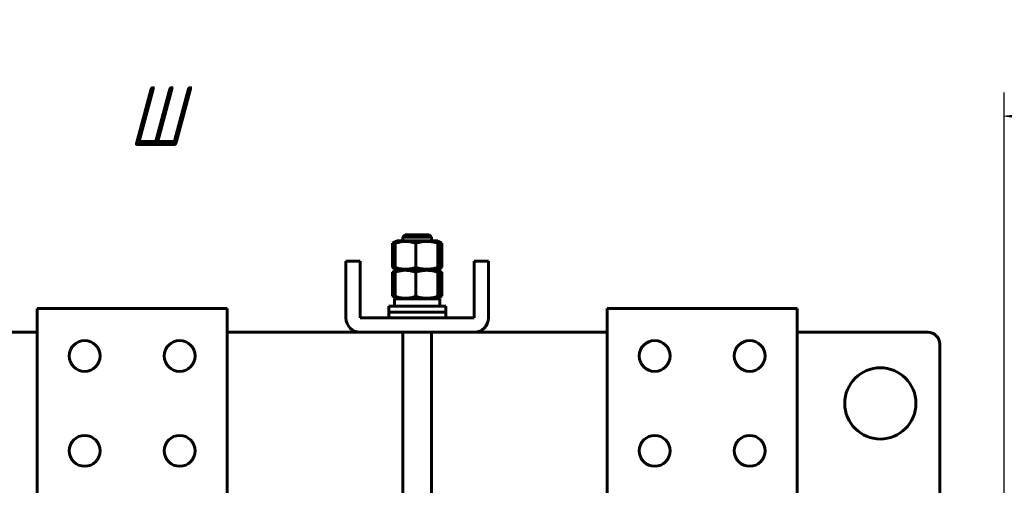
# Model space of a CAD drawing. Header units: millimetres. Extents: x 0 to 420, y 0 to 594.
# Tile 11 of 17: x 212 to 295, y 280 to 319. Entities that reach past the tile are written whole.
import ezdxf

# ---------------------------------------------------------------- set-up
doc = ezdxf.new("R2010")
doc.units = ezdxf.units.MM
doc.linetypes.add('K5LT_BASIC', pattern=[0])
doc.linetypes.add('K5LT_THIN', pattern=[0])
doc.layers.add('Системный слой', color=7, linetype='Continuous')
doc.styles.add('KDIMTEXTSTYLE', font='GOST_AU.SHX', dxfattribs={"width": 0.96, "oblique": 15, "height": 5})
doc.dimstyles.new('KDIMSTYLE (0.20)', dxfattribs={"dimtxt": 5, "dimasz": 1, "dimexe": 2, "dimexo": 0, "dimgap": 1, "dimtad": 1, "dimlfac": 5, "dimtxsty": 'KDIMTEXTSTYLE', "dimsah": 1, "dimcen": 0, "dimdle": 1, "dimadec": 0, "dimazin": 0, "dimtfac": 0.667, "dimtmove": 0, "dimatfit": 3, "dimfxl": 1, "dimtvp": 1, "dimtolj": 1, "dimtzin": 0, "dimarcsym": 0})

# ---------------------------------------------------------------- blocks, each defined once
blk = doc.blocks.new('U0')
at = {"layer": 'Системный слой', "color": 150, "linetype": 'K5LT_BASIC', "lineweight": 60, "true_color": 0x0080ff}
for p, q in [((289.766, 276.028), (289.766, 291.415)), ((289.766, 273.415), (289.766, 274.828))]:
    blk.add_line(p, q, dxfattribs=at)
blk = doc.blocks.new('U1')
at = {"layer": 'Системный слой', "color": 150, "linetype": 'K5LT_BASIC', "lineweight": 60, "true_color": 0x0080ff}
for p, q in [((213.766, 292.415), (202.566, 292.415)), ((240.966, 292.415), (229.766, 292.415)), ((261.766, 292.415), (250.566, 292.415)), ((288.766, 292.415), (277.766, 292.415))]:
    blk.add_line(p, q, dxfattribs=at)
blk = doc.blocks.new('U8')
at = {"layer": 'Системный слой', "color": 150, "linetype": 'K5LT_BASIC', "lineweight": 60, "true_color": 0x0080ff}
for p, q in [((247.518, 295.38), (247.506, 295.44)), ((247.539, 295.309), (247.518, 295.38)), ((247.56, 295.279), (247.539, 295.309)), ((247.568, 295.28), (247.56, 295.279)), ((247.586, 295.306), (247.568, 295.28)), ((247.603, 295.361), (247.586, 295.306)), ((247.62, 295.44), (247.603, 295.361))]:
    blk.add_line(p, q, dxfattribs=at)
blk = doc.blocks.new('U9')
at = {"layer": 'Системный слой', "color": 150, "linetype": 'K5LT_BASIC', "lineweight": 60, "true_color": 0x0080ff}
for p, q in [((244.041, 297.675), (247.21, 297.675)), ((247.21, 297.675), (247.491, 297.675))]:
    blk.add_line(p, q, dxfattribs=at)
blk = doc.blocks.new('U10')
at = {"layer": 'Системный слой', "color": 150, "linetype": 'K5LT_BASIC', "lineweight": 60, "true_color": 0x0080ff}
for p, q in [((247.506, 297.471), (247.526, 297.563)), ((247.526, 297.563), (247.547, 297.619)), ((247.547, 297.619), (247.568, 297.631)), ((247.568, 297.631), (247.579, 297.619)), ((247.579, 297.619), (247.596, 297.575)), ((247.596, 297.575), (247.613, 297.505)), ((247.613, 297.505), (247.62, 297.471))]:
    blk.add_line(p, q, dxfattribs=at)
blk = doc.blocks.new('U23')
at = {"layer": 'Системный слой', "color": 150, "linetype": 'K5LT_BASIC', "lineweight": 60, "true_color": 0x0080ff}
for p, q in [((247.506, 299.911), (247.526, 300.003)), ((247.526, 300.003), (247.547, 300.059)), ((247.547, 300.059), (247.568, 300.071)), ((247.568, 300.071), (247.579, 300.059)), ((247.579, 300.059), (247.596, 300.015)), ((247.596, 300.015), (247.613, 299.945)), ((247.613, 299.945), (247.62, 299.911))]:
    blk.add_line(p, q, dxfattribs=at)
blk = doc.blocks.new('U24')
at = {"layer": 'Системный слой', "color": 150, "linetype": 'K5LT_BASIC', "lineweight": 60, "true_color": 0x0080ff}
for p, q in [((247.506, 297.876), (247.506, 297.88)), ((247.52, 297.811), (247.506, 297.876)), ((247.527, 297.784), (247.52, 297.811)), ((247.531, 297.772), (247.527, 297.784)), ((247.532, 297.767), (247.531, 297.772)), ((247.533, 297.764), (247.532, 297.767)), ((247.534, 297.763), (247.533, 297.764)), ((247.539, 297.748), (247.534, 297.763)), ((247.544, 297.738), (247.539, 297.748)), ((247.546, 297.733), (247.544, 297.738)), ((247.547, 297.731), (247.546, 297.733)), ((247.548, 297.73), (247.547, 297.731)), ((247.55, 297.728), (247.548, 297.73)), ((247.548, 297.73), (247.548, 297.73)), ((247.556, 297.721), (247.55, 297.728)), ((247.56, 297.719), (247.556, 297.721)), ((247.561, 297.719), (247.56, 297.719)), ((247.562, 297.719), (247.561, 297.719)), ((247.563, 297.719), (247.562, 297.719)), ((247.568, 297.72), (247.563, 297.719)), ((247.563, 297.719), (247.563, 297.719)), ((247.575, 297.727), (247.568, 297.72)), ((247.584, 297.741), (247.575, 297.727)), ((247.588, 297.751), (247.584, 297.741)), ((247.59, 297.757), (247.588, 297.751)), ((247.591, 297.76), (247.59, 297.757)), ((247.592, 297.762), (247.591, 297.76)), ((247.603, 297.801), (247.592, 297.762)), ((247.62, 297.88), (247.603, 297.801))]:
    blk.add_line(p, q, dxfattribs=at)
blk = doc.blocks.new('U25')
at = {"layer": 'Системный слой', "color": 150, "linetype": 'K5LT_BASIC', "lineweight": 60, "true_color": 0x0080ff}
for p, q in [((244.041, 297.675), (244.226, 297.675)), ((244.226, 297.675), (247.491, 297.675))]:
    blk.add_line(p, q, dxfattribs=at)
blk = doc.blocks.new('U30')
at = {"layer": 'Системный слой', "color": 150, "linetype": 'K5LT_BASIC', "lineweight": 60, "true_color": 0x0080ff}
for p, q in [((213.766, 276.028), (213.766, 294.415)), ((213.766, 273.435), (213.766, 274.828))]:
    blk.add_line(p, q, dxfattribs=at)
blk = doc.blocks.new('U31')
at = {"layer": 'Системный слой', "color": 150, "linetype": 'K5LT_BASIC', "lineweight": 60, "true_color": 0x0080ff}
for p, q in [((229.766, 276.028), (229.766, 294.415)), ((229.766, 273.435), (229.766, 274.828))]:
    blk.add_line(p, q, dxfattribs=at)
blk = doc.blocks.new('U38')
at = {"layer": 'Системный слой', "color": 150, "linetype": 'K5LT_BASIC', "lineweight": 60, "true_color": 0x0080ff}
for p, q in [((244.566, 300.115), (244.566, 300.415)), ((244.566, 276.028), (244.566, 292.415))]:
    blk.add_line(p, q, dxfattribs=at)
blk = doc.blocks.new('U39')
at = {"layer": 'Системный слой', "color": 150, "linetype": 'K5LT_BASIC', "lineweight": 60, "true_color": 0x0080ff}
for p, q in [((246.966, 300.115), (246.966, 300.415)), ((246.966, 276.028), (246.966, 292.415))]:
    blk.add_line(p, q, dxfattribs=at)
blk = doc.blocks.new('U65')
at = {"layer": 'Системный слой', "color": 150, "linetype": 'K5LT_BASIC', "lineweight": 60, "true_color": 0x0080ff}
for p, q in [((243.687, 299.911), (243.77, 299.957)), ((243.77, 299.957), (243.854, 299.995)), ((243.854, 299.995), (243.939, 300.027))]:
    blk.add_line(p, q, dxfattribs=at)
blk = doc.blocks.new('U66')
at = {"layer": 'Системный слой', "color": 150, "linetype": 'K5LT_BASIC', "lineweight": 60, "true_color": 0x0080ff}
for p, q in [((247.592, 300.027), (247.677, 299.995)), ((247.677, 299.995), (247.761, 299.957)), ((247.761, 299.957), (247.844, 299.911))]:
    blk.add_line(p, q, dxfattribs=at)
blk = doc.blocks.new('U67')
at = {"layer": 'Системный слой', "color": 150, "linetype": 'K5LT_BASIC', "lineweight": 60, "true_color": 0x0080ff}
for p, q in [((247.677, 297.796), (247.592, 297.764)), ((247.761, 297.834), (247.677, 297.796)), ((247.844, 297.88), (247.761, 297.834))]:
    blk.add_line(p, q, dxfattribs=at)
blk = doc.blocks.new('U68')
at = {"layer": 'Системный слой', "color": 150, "linetype": 'K5LT_BASIC', "lineweight": 60, "true_color": 0x0080ff}
for p, q in [((243.77, 297.834), (243.687, 297.88)), ((243.854, 297.796), (243.77, 297.834)), ((243.939, 297.764), (243.854, 297.796))]:
    blk.add_line(p, q, dxfattribs=at)
blk = doc.blocks.new('U90')
at = {"layer": 'Системный слой', "color": 150, "linetype": 'K5LT_BASIC', "lineweight": 60, "true_color": 0x0080ff}
for p, q in [((243.366, 294.115), (243.439, 294.115)), ((243.439, 294.115), (248.166, 294.115))]:
    blk.add_line(p, q, dxfattribs=at)
blk = doc.blocks.new('U129')
at = {"layer": 'Системный слой', "color": 150, "linetype": 'K5LT_BASIC', "lineweight": 60, "true_color": 0x0080ff}
for p, q in [((243.77, 295.394), (243.687, 295.44)), ((243.854, 295.356), (243.77, 295.394)), ((243.939, 295.324), (243.854, 295.356))]:
    blk.add_line(p, q, dxfattribs=at)
blk = doc.blocks.new('U130')
at = {"layer": 'Системный слой', "color": 150, "linetype": 'K5LT_BASIC', "lineweight": 60, "true_color": 0x0080ff}
for p, q in [((247.592, 297.587), (247.677, 297.555)), ((247.677, 297.555), (247.761, 297.517)), ((247.761, 297.517), (247.844, 297.471))]:
    blk.add_line(p, q, dxfattribs=at)
blk = doc.blocks.new('U131')
at = {"layer": 'Системный слой', "color": 150, "linetype": 'K5LT_BASIC', "lineweight": 60, "true_color": 0x0080ff}
for p, q in [((243.687, 297.471), (243.77, 297.517)), ((243.77, 297.517), (243.854, 297.555)), ((243.854, 297.555), (243.939, 297.587))]:
    blk.add_line(p, q, dxfattribs=at)
blk = doc.blocks.new('U132')
at = {"layer": 'Системный слой', "color": 150, "linetype": 'K5LT_BASIC', "lineweight": 60, "true_color": 0x0080ff}
for p, q in [((247.677, 295.356), (247.592, 295.324)), ((247.761, 295.394), (247.677, 295.356)), ((247.844, 295.44), (247.761, 295.394))]:
    blk.add_line(p, q, dxfattribs=at)
blk = doc.blocks.new('U146')
at = {"layer": 'Системный слой', "color": 150, "linetype": 'K5LT_BASIC', "lineweight": 60, "true_color": 0x0080ff}
for p, q in [((261.766, 276.028), (261.766, 294.415)), ((261.766, 273.435), (261.766, 274.828))]:
    blk.add_line(p, q, dxfattribs=at)
blk = doc.blocks.new('U147')
at = {"layer": 'Системный слой', "color": 150, "linetype": 'K5LT_BASIC', "lineweight": 60, "true_color": 0x0080ff}
for p, q in [((277.766, 276.028), (277.766, 294.415)), ((277.766, 273.435), (277.766, 274.828))]:
    blk.add_line(p, q, dxfattribs=at)
blk = doc.blocks.new('KDIMARROW_01')
at = {"layer": 'Системный слой'}
blk.add_hatch(color=0, dxfattribs=at).paths.add_polyline_path([(0, 0), (-5, 0.658), (-4.5, 0), (-5, -0.658)])
at = {"layer": 'Системный слой', "color": 0, "linetype": 'K5LT_THIN', "lineweight": 18}
for p, q in [((-4.5, 0), (-5, 0.658)), ((-5, 0.658), (0, 0)), ((0, 0), (-5, -0.658)), ((-5, -0.658), (-4.5, 0)), ((0, 0), (-1, 0))]:
    blk.add_line(p, q, dxfattribs=at)

msp = doc.modelspace()

# ---------------------------------------------------------------- linework, layer by layer
at = {"layer": 'Системный слой', "color": 150, "linetype": 'K5LT_BASIC', "lineweight": 60, "true_color": 0x0080ff}
for p, q in [((244.7655, 300.6155), (244.5655, 300.4155)), ((244.7392, 300.4155), (244.5655, 300.4155)), ((246.9655, 300.4155), (244.7392, 300.4155)), ((244.7655, 300.6155), (246.7655, 300.6155)), ((246.7655, 300.6155), (246.9655, 300.4155)), ((243.9628, 300.0706), (243.6871, 299.9114)), ((243.6871, 299.9114), (243.6871, 297.8795)), ((243.911, 299.9114), (243.911, 297.8795)), ((244.0405, 300.1155), (243.9627, 300.0706)), ((244.0405, 300.1155), (247.4905, 300.1155)), ((245.651, 299.9114), (245.651, 297.8795)), ((247.4905, 300.1155), (247.5683, 300.0706)), ((247.5056, 299.9114), (247.5056, 297.8795)), ((247.5683, 300.0706), (247.844, 299.9114)), ((247.62, 299.9114), (247.62, 297.8795)), ((247.844, 299.9114), (247.844, 297.8795)), ((239.7655, 298.4155), (240.9655, 298.4155)), ((239.7655, 297.2155), (239.7655, 298.4155)), ((240.9655, 298.4155), (240.9655, 297.2155)), ((243.9628, 297.7204), (243.6871, 297.8795)), ((244.0405, 297.6755), (243.9627, 297.6306)), ((244.0405, 297.6755), (243.9628, 297.7203)), ((247.4905, 297.6755), (247.5683, 297.7203)), ((247.4905, 297.6755), (247.5683, 297.6306)), ((247.5683, 297.7204), (247.844, 297.8795)), ((250.5655, 297.2155), (250.5655, 298.4155)), ((250.5655, 298.4155), (251.7655, 298.4155)), ((251.7655, 298.4155), (251.7655, 297.2155)), ((239.7655, 297.2155), (239.7655, 293.6155)), ((240.9655, 293.6155), (240.9655, 297.2155)), ((243.9628, 297.6306), (243.6871, 297.4714)), ((243.6871, 297.4714), (243.6871, 295.4395)), ((243.911, 297.4714), (243.911, 295.4395)), ((245.651, 297.4714), (245.651, 295.4395)), ((247.5056, 297.4714), (247.5056, 295.4395)), ((247.5683, 297.6306), (247.844, 297.4714)), ((247.62, 297.4714), (247.62, 295.4395)), ((247.844, 297.4714), (247.844, 295.4395)), ((250.5655, 297.2155), (250.5655, 293.6155)), ((251.7655, 293.6155), (251.7655, 297.2155)), ((243.9628, 295.2804), (243.6871, 295.4395)), ((243.8555, 294.6155), (243.8555, 295.2355)), ((243.8555, 295.2355), (247.6755, 295.2355)), ((244.0405, 295.2355), (243.9628, 295.2803)), ((247.4905, 295.2355), (247.5683, 295.2803)), ((247.5683, 295.2804), (247.844, 295.4395)), ((247.6755, 294.6155), (247.6755, 295.2355)), ((213.7655, 294.4155), (229.7655, 294.4155)), ((243.3655, 294.1155), (243.3655, 294.6155)), ((243.3655, 294.6155), (248.1655, 294.6155)), ((248.1655, 294.1155), (248.1655, 294.6155)), ((261.7655, 294.4155), (277.7655, 294.4155)), ((250.5655, 293.6155), (240.9655, 293.6155)), ((243.3655, 294.1155), (248.1655, 294.1155)), ((243.3655, 293.6155), (243.3655, 294.1155)), ((248.1655, 293.6155), (248.1655, 294.1155)), ((240.9655, 292.4155), (250.5655, 292.4155))]:
    msp.add_line(p, q, dxfattribs=at)
for centre, radius in [((217.7655, 290.4155), 1.3), ((225.7655, 290.4155), 1.3), ((265.7655, 290.4155), 1.3), ((273.7655, 290.4155), 1.3), ((284.7655, 286.4155), 3), ((217.7655, 282.4155), 1.3), ((225.7655, 282.4155), 1.3), ((265.7655, 282.4155), 1.3), ((273.7655, 282.4155), 1.3)]:
    msp.add_circle(centre, radius, dxfattribs=at)
for centre, radius, start, end in [((240.9655, 293.6155), 1.2, 180, 270), ((250.5655, 293.6155), 1.2, 270, 0), ((288.7655, 291.4155), 1, 0, 90)]:
    msp.add_arc(centre, radius, start, end, dxfattribs=at)
for points, knots in [([(243.911, 299.9114), (244.0198, 299.9489), (244.18, 299.9965), (244.3776, 300.0368), (244.5015, 300.0553), (244.6127, 300.0667), (244.7078, 300.0715), (244.8051, 300.0727), (244.9032, 300.0698), (245.0206, 300.0601), (245.1178, 300.0471), (245.2334, 300.0273), (245.4064, 299.9896), (245.5576, 299.9436), (245.651, 299.9114)], [0, 0, 0, 0, 2.8814613, 4.2007918, 5.12203, 6.0737295, 7.054851, 7.5526049, 8.5536622, 9.549854, 10.5399482, 11.0322282, 12.5081996, 15, 15, 15, 15]), ([(243.9628, 300.0706), (243.9593, 300.0686), (243.9515, 300.0597), (243.9364, 300.0246), (243.9227, 299.9703), (243.9132, 299.923), (243.911, 299.9114)], [0, 0, 0, 0, 1.3931954, 3.1071912, 6.0852151, 7, 7, 7, 7]), ([(245.651, 299.9114), (245.7681, 299.9493), (245.9406, 299.9972), (246.153, 300.0376), (246.2862, 300.056), (246.4047, 300.0671), (246.5093, 300.0719), (246.6119, 300.0725), (246.7159, 300.0693), (246.8372, 300.0598), (246.9485, 300.0456), (247.0924, 300.0217), (247.2751, 299.9814), (247.4271, 299.9368), (247.5056, 299.9114)], [0, 0, 0, 0, 2.8883787, 4.2258149, 5.1533753, 6.1047294, 7.0775738, 7.6606295, 8.5561613, 9.5552416, 10.5544492, 11.2185175, 13.019437, 15, 15, 15, 15]), ([(243.911, 297.8795), (243.9171, 297.8475), (243.9275, 297.7995), (243.9403, 297.7578), (243.949, 297.7374), (243.9558, 297.7261), (243.9604, 297.7217), (243.9628, 297.7204)], [0, 0, 0, 0, 2.8814963, 4.8820281, 5.906538, 6.9260091, 8, 8, 8, 8]), ([(245.651, 297.8795), (245.509, 297.8306), (245.3659, 297.7902), (245.0767, 297.7343), (244.9306, 297.7189), (244.7087, 297.7187), (244.6344, 297.7225), (244.4874, 297.7371), (244.4144, 297.748), (244.1967, 297.79), (244.0533, 297.8305), (243.911, 297.8795)], [0.000000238, 0.000000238, 0.000000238, 0.000000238, 0.002624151, 0.002624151, 0.005248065, 0.005248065, 0.006560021, 0.006560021, 0.007871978, 0.007871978, 0.010495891, 0.010495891, 0.010495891, 0.010495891]), ([(247.5056, 297.8795), (247.3557, 297.831), (247.2038, 297.7907), (246.9716, 297.7484), (246.8932, 297.7374), (246.7355, 297.7225), (246.6569, 297.7188), (246.4219, 297.7188), (246.2661, 297.7338), (245.9564, 297.7898), (245.8019, 297.8307), (245.651, 297.8795)], [0.003844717, 0.003844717, 0.003844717, 0.003844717, 0.006467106, 0.006467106, 0.0077783, 0.0077783, 0.009089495, 0.009089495, 0.011711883, 0.011711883, 0.014334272, 0.014334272, 0.014334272, 0.014334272]), ([(243.911, 297.4714), (244.0208, 297.5093), (244.1827, 297.5572), (244.382, 297.5976), (244.5069, 297.616), (244.6181, 297.6271), (244.7163, 297.6319), (244.8126, 297.6325), (244.9101, 297.6293), (245.024, 297.6198), (245.1284, 297.6056), (245.2634, 297.5817), (245.4348, 297.5414), (245.5775, 297.4968), (245.651, 297.4714)], [0, 0, 0, 0, 2.8883787, 4.2258149, 5.1533753, 6.1047294, 7.0775738, 7.6606295, 8.5561613, 9.5552416, 10.5544492, 11.2185175, 13.019437, 15, 15, 15, 15]), ([(243.9628, 297.6306), (243.9593, 297.6286), (243.9515, 297.6197), (243.9364, 297.5846), (243.9227, 297.5303), (243.9132, 297.483), (243.911, 297.4714)], [0, 0, 0, 0, 1.3931954, 3.1071912, 6.0852151, 7, 7, 7, 7]), ([(245.651, 297.4714), (245.767, 297.5089), (245.9377, 297.5565), (246.1484, 297.5968), (246.2804, 297.6153), (246.3989, 297.6267), (246.5002, 297.6315), (246.6039, 297.6327), (246.7085, 297.6298), (246.8337, 297.6201), (246.9373, 297.6071), (247.0604, 297.5873), (247.2448, 297.5496), (247.4059, 297.5036), (247.5056, 297.4714)], [0, 0, 0, 0, 2.8814613, 4.2007918, 5.12203, 6.0737295, 7.054851, 7.5526049, 8.5536622, 9.549854, 10.5399482, 11.0322282, 12.5081996, 15, 15, 15, 15]), ([(245.651, 295.4395), (245.5104, 295.391), (245.3679, 295.3507), (245.15, 295.3084), (245.0765, 295.2974), (244.9286, 295.2825), (244.8548, 295.2788), (244.6342, 295.2788), (244.4881, 295.2938), (244.1975, 295.3498), (244.0525, 295.3907), (243.911, 295.4395)], [0.003844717, 0.003844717, 0.003844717, 0.003844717, 0.006467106, 0.006467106, 0.0077783, 0.0077783, 0.009089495, 0.009089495, 0.011711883, 0.011711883, 0.014334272, 0.014334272, 0.014334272, 0.014334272]), ([(243.911, 295.4395), (243.9204, 295.3906), (243.9298, 295.3502), (243.9471, 295.2994), (243.9549, 295.285), (243.9628, 295.2804)], [0.0000002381, 0.0000002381, 0.0000002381, 0.0000002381, 0.0026241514, 0.0026241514, 0.0047649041, 0.0047649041, 0.0047649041, 0.0047649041]), ([(247.5056, 295.4395), (247.3542, 295.3906), (247.2016, 295.3502), (246.8935, 295.2943), (246.7377, 295.2789), (246.5012, 295.2787), (246.422, 295.2825), (246.2654, 295.2971), (246.1875, 295.308), (245.9555, 295.35), (245.8026, 295.3905), (245.651, 295.4395)], [0.000000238, 0.000000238, 0.000000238, 0.000000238, 0.002624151, 0.002624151, 0.005248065, 0.005248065, 0.006560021, 0.006560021, 0.007871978, 0.007871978, 0.010495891, 0.010495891, 0.010495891, 0.010495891])]:
    msp.add_open_spline(points, degree=3, knots=knots, dxfattribs=at)

# ---------------------------------------------------------------- block references
at = {"layer": 'Системный слой'}
for name in ['U38', 'U39', 'U65', 'U23', 'U66', 'U68', 'U9', 'U25', 'U24', 'U67', 'U131', 'U10', 'U130', 'U129', 'U8', 'U132', 'U30', 'U31', 'U146', 'U147', 'U90', 'U1', 'U0']:
    msp.add_blockref(name, (0, 0), dxfattribs=at)

# ---------------------------------------------------------------- dimensions: what is measured, and where the dimension line sits
at = {"layer": 'Системный слой', "color": 7}
msp.add_linear_dim(base=(152.2655, 310.6155), p1=(295.2053, 274.3133), p2=(152.2655, 267.4155), location=(223.7354, 310.6155), text='\\H5.0;\\W0.965;\\Q15;\\H5.0;\\W0.965;\\Q15;\\Q15;Ш', dimstyle='KDIMSTYLE (0.20)', override={"dimexo": 0, "dimblk1": 'KDIMARROW_01', "dimblk2": 'KDIMARROW_01', "dimse1": 0, "dimse2": 0, "dimclrt": 7, "dimtolj": 1}, dxfattribs=at).render()

doc.saveas('drawing.dxf')
